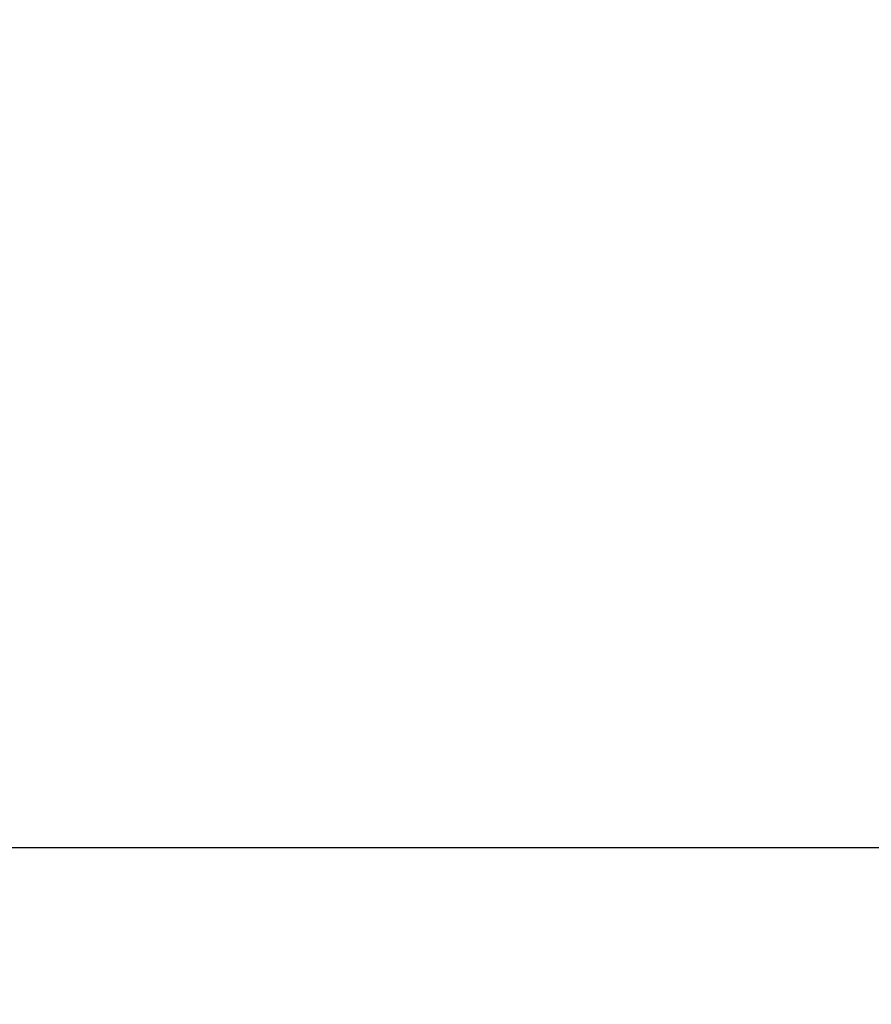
# Model space of a CAD drawing. Header units: inches. Extents: x -77 to 299, y -110 to 144.
# Tile 38 of 138: x 5.1276 to 5.1903, y -39.0351 to -38.9626. Entities that reach past the tile are written whole.
import ezdxf

# ---------------------------------------------------------------- set-up
doc = ezdxf.new("R2010")
doc.units = ezdxf.units.IN
doc.header["$MEASUREMENT"] = 0
doc.layers.get('DEFPOINTS').update_dxf_attribs({"color": 8})
doc.layers.add('DSS-M-BA', color=74, linetype='Continuous')
doc.layers.add('SVF-M-d', color=42, linetype='Continuous')
doc.styles.get("Standard").update_dxf_attribs({"font": 'txt.shx'})
doc.dimstyles.get("Standard").update_dxf_attribs({"dimtxt": 0.18, "dimasz": 0.18, "dimexe": 0.18, "dimexo": 0.0625, "dimgap": 0.09, "dimtad": 0, "dimtih": 1, "dimtoh": 1, "dimdec": 4, "dimzin": 0, "dimdsep": 46, "dimtxsty": 'Standard', "dimcen": 0.09, "dimadec": 0, "dimazin": 0, "dimtfac": 1, "dimtdec": 4, "dimtofl": 0, "dimtmove": 0, "dimatfit": 3, "dimfxl": 0, "dimtolj": 1, "dimtzin": 0, "dimarcsym": 0})

# ---------------------------------------------------------------- blocks, each defined once
blk = doc.blocks.new('*D1147')
at = {"layer": 'DEFPOINTS', "color": 0}
for p in [(5.191938, -24.523557), (4.991938, -39.023557), (5.716938, -39.023557)]:
    blk.add_point(p, dxfattribs=at)
at = {"layer": 'SVF-M-d', "color": 0, "lineweight": -2}
blk.add_line((5.685688, -39.023557), (4.991938, -39.023557), dxfattribs=at)
at = {"layer": 'SVF-M-d', "color": 0, "insert": (4.714438, -39.023557), "char_height": 0.09, "attachment_point": 5}
blk.add_mtext('\\A1;14.5000', dxfattribs=at)

msp = doc.modelspace()

# ---------------------------------------------------------------- linework, layer by layer
at = {"layer": 'DSS-M-BA'}
for points in [[(5.632879, -31.557643, 0, 0.0567, 0), (5.546917, -31.925729, 0, 0, 0.077201), (4.53965, -46.042534, 0, 0, 0.077201)], [(5.620307, -32.181446, 0, 0.0567, 0), (5.564442, -32.555289, 0, 0, 0.060073), (5.227417, -46.042866, 0, 0, 0.060073)]]:
    msp.add_lwpolyline(points, format="xyseb", dxfattribs=at)

# ---------------------------------------------------------------- dimensions: what is measured, and where the dimension line sits
at = {"layer": 'SVF-M-d'}
dim = msp.add_ordinate_dim(feature_location=(5.716938, -39.023557), offset=(-0.725, 0), dtype=0, origin=(5.191938, -24.523557), dimstyle='Standard', override={"dimscale": 0.5}, dxfattribs=at)
dim.commit()
dim.dimension.update_dxf_attribs({"geometry": '*D1147', "text_midpoint": (4.714438, -39.023557)})

doc.saveas('drawing.dxf')
